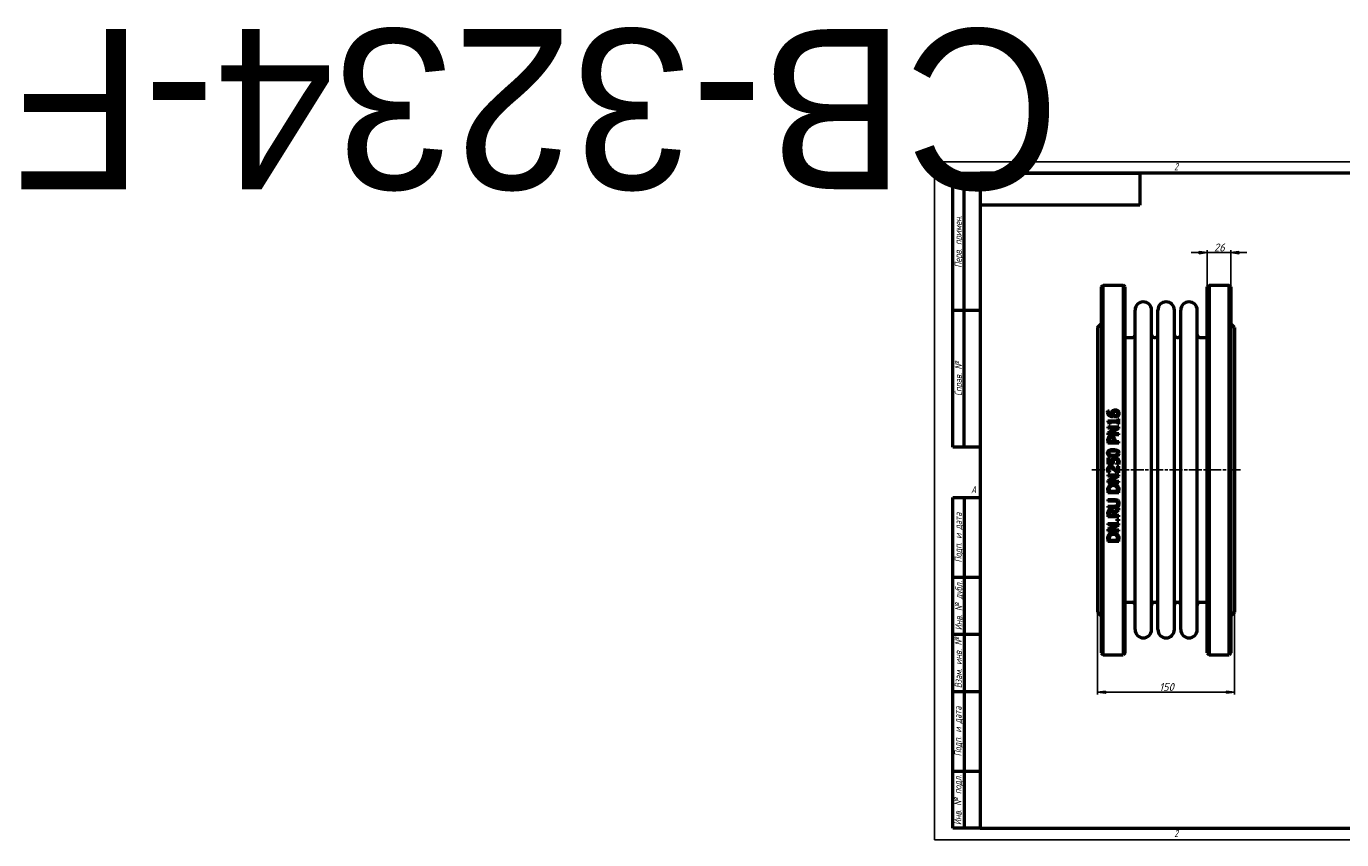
# Model space of a CAD drawing. Header units: millimetres. Extents: x -994 to 6837, y -174 to 891.
# Tile 1 of 4: x -994 to 446, y 0 to 891. Entities that reach past the tile are written whole.
import ezdxf
from ezdxf.enums import TextEntityAlignment as Align

# ---------------------------------------------------------------- set-up
doc = ezdxf.new("R2018")
doc.units = ezdxf.units.MM
doc.header["$LTSCALE"] = 2.5
doc.linetypes.add('CHAIN', pattern=[0.7087, 0.4724, -0.0591, 0.1181, -0.0591])
for name, color, linetype, lineweight in [('Видимый контур (ГОСТ)', 7, 'Continuous', 50), ('Кромка (ГОСТ)', 7, 'Continuous', 50), ('Обозначение (ГОСТ)', 7, 'Continuous', 25), ('Осевая линия (ГОСТ)', 7, 'Continuous', 25), ('Размер (ГОСТ)', 7, 'Continuous', 25), ('Эскизная геометрия (ГОСТ)', 7, 'Continuous', 50)]:
    doc.layers.add(name, color=color, linetype=linetype, lineweight=lineweight)
doc.styles.add('Альтернативный текст (ГОСТ)', font='arial.ttf', dxfattribs={"width": 0.8})
doc.styles.add('Обычный текст (ГОСТ)', font='GOST Common Italic.ttf')
doc.dimstyles.new('Обычный (ГОСТ)', dxfattribs={"dimscale": 2.5, "dimtxt": 3.5, "dimasz": 3.5, "dimexe": 1, "dimexo": 0, "dimgap": 0.5, "dimtad": 1, "dimtxsty": 'Обычный текст (ГОСТ)', "dimblk": 'Filled-1', "dimcen": 0.09, "dimdle": 15, "dimclrd": 256, "dimclre": 256, "dimclrt": 256, "dimazin": 2, "dimtfac": 0.714286, "dimtdec": 3, "dimtmove": 0, "dimatfit": 3, "dimfxl": 1, "dimtolj": 1, "dimlwd": 25, "dimlwe": 25, "dimarcsym": 0})

# ---------------------------------------------------------------- blocks, each defined once
blk = doc.blocks.new('Рамки ГОСТ - Рамка')
at = {"layer": 'Кромка (ГОСТ)', "lineweight": 25}
for p, q in [((0, 0), (0, 297)), ((0, 297), (420, 297)), ((420, 297), (420, 0)), ((420, 0), (0, 0))]:
    blk.add_line(p, q, dxfattribs=at)
at = {"layer": 'Кромка (ГОСТ)'}
for p, q in [((210, 292), (210, 297)), ((415, 292), (20, 292)), ((20, 292), (20, 5)), ((415, 5), (415, 292)), ((20, 5), (415, 5)), ((210, 5), (210, 0))]:
    blk.add_line(p, q, dxfattribs=at)
at = {"layer": 'Кромка (ГОСТ)', "char_height": 3.17, "attachment_point": 1, "style": 'Альтернативный текст (ГОСТ)'}
for s, insert, width in [('\\fGOST Common|b0|i1;{\\H3.1700;2}', (105, 296.5), 5.2328), ('\\fGOST Common|b0|i1;{\\H3.1700;1}', (315.02, 296.44), 5.2327), ('\\fGOST Common|b0|i1;{\\H3.1700;A}', (16, 155), 5.1335), ('\\fGOST Common|b0|i1;{\\H3.1700;A}', (416, 148.5), 5.0704), ('\\fGOST Common|b0|i1;{\\H3.1700;2}', (104.99, 4.3), 5.2328), ('\\fGOST Common|b0|i1;{\\H3.1700;1}', (315, 4.14), 6.6287), ('\\fGOST Common|b0|i1;{\\H3.1700;Формат А3}', (370, 4.39), 25.2103)]:
    blk.add_mtext(s, dxfattribs=dict(at, insert=insert, width=width))
blk = doc.blocks.new('ГОСТ - Доп. графы 1')
at = {"layer": 'Эскизная геометрия (ГОСТ)'}
for p, q in [((-12, 0), (-12, 145)), ((-12, 145), (0, 145)), ((-7, 145), (-7, 0)), ((-12, 110), (-7, 110)), ((-7, 110), (0, 110)), ((-12, 85), (-7, 85)), ((-7, 85), (0, 85)), ((-12, 60), (-7, 60)), ((-7, 60), (0, 60)), ((-12, 25), (-7, 25)), ((-7, 25), (0, 25)), ((0, 0), (-12, 0))]:
    blk.add_line(p, q, dxfattribs=at)
at = {"layer": 'Обозначение (ГОСТ)', "char_height": 3.17, "attachment_point": 5, "rotation": 90, "style": 'Альтернативный текст (ГОСТ)'}
for s, insert, width in [('\\fGOST Common|b0|i1;{\\H3.1700;Подп. и дата}', (-9.37, 127.41), 34.7679), ('\\fGOST Common|b0|i1;{\\H3.1700;Инв. № дубл.}', (-8.95, 97.55), 24.8438), ('\\fGOST Common|b0|i1;{\\H3.1700;Взам. инв. №}', (-9.58, 72.53), 24.8669), ('\\fGOST Common|b0|i1;{\\H3.1700;Подп. и дата}', (-9.5, 42.47), 35.1486), ('\\fGOST Common|b0|i1;{\\H3.1700;Инв. № подл.}', (-9.5, 12.41), 24.9618)]:
    blk.add_mtext(s, dxfattribs=dict(at, insert=insert, width=width))
at = {"layer": 'Обозначение (ГОСТ)', "lineweight": 30, "flags": 17}
for tag, p in [('Подп._и_дата_2', (-3.53, 127.51)), ('Инв._номер_дубликата', (-3.41, 97.47)), ('Взамен_инв._номера', (-3.46, 72.53)), ('Подп._и_дата_1', (-3.42, 42.35)), ('ИНВЕНТАРНЫЙ_НОМЕР', (-3.33, 12.68))]:
    blk.add_attdef(tag, text='', height=3.17, rotation=90, dxfattribs=at).set_placement(p, align=Align.MIDDLE_CENTER)
blk = doc.blocks.new('ГОСТ - Доп. графы 2')
at = {"layer": 'Эскизная геометрия (ГОСТ)'}
for p, q in [((-12, 0), (-12, 120)), ((-12, 120), (0, 120)), ((-7, 0), (-7, 120)), ((-12, 60), (0, 60)), ((0, 0), (-12, 0))]:
    blk.add_line(p, q, dxfattribs=at)
at = {"layer": 'Обозначение (ГОСТ)', "char_height": 3.17, "attachment_point": 5, "rotation": 90, "style": 'Альтернативный текст (ГОСТ)'}
for s, insert, width in [('\\fGOST Common|b0|i1;{\\H3.1700;Перв. примен.}', (-9.19, 90.05), 60.0143), ('\\fGOST Common|b0|i1;{\\H3.1700;Справ. №}', (-9.1, 30), 59.9357)]:
    blk.add_mtext(s, dxfattribs=dict(at, insert=insert, width=width))
at = {"layer": 'Обозначение (ГОСТ)', "lineweight": 30, "flags": 17}
for tag, p in [('Первичная_применяемость', (-3.65, 90.03)), ('Справочный_номер', (-3.55, 30.02))]:
    blk.add_attdef(tag, text='', height=3.17, rotation=90, dxfattribs=at).set_placement(p, align=Align.MIDDLE_CENTER)
blk = doc.blocks.new('ГОСТ - Доп. графы 3')
at = {"layer": 'Эскизная геометрия (ГОСТ)'}
for p, q in [((0, 0), (70, 0)), ((70, 0), (70, -14)), ((70, -14), (0, -14))]:
    blk.add_line(p, q, dxfattribs=at)
at = {"layer": 'Обозначение (ГОСТ)', "lineweight": 30}
blk.add_attdef('ОБОЗНАЧЕНИЕ', text='', height=5, rotation=180, dxfattribs=at).set_placement((34.94, -6.97), align=Align.MIDDLE_CENTER)
blk = doc.blocks.new('Filled-1')
at = {"color": 0}
for p, q in [((0, 0), (-1, 0.14)), ((-1, 0.14), (-1, -0.14)), ((-1, 0), (0, 0)), ((-1, -0.14), (0, 0))]:
    blk.add_line(p, q, dxfattribs=at)
at = {"color": 0, "flags": 128}
blk.add_lwpolyline([(-1, -0.14), (0, 0), (-1, 0.14), (-1, -0.14)], dxfattribs=at)
at = {"color": 0}
blk.add_solid([(-1, -0.14), (0, 0), (-1, 0.14), (-1, -0.14)], dxfattribs=at)
blk = doc.blocks.new('*D9')
at = {"layer": 'Defpoints', "color": 0, "linetype": 'Continuous', "transparency": 16777216}
for p in [(178.6, 249.1), (328.6, 249.1), (328.6, 161.6)]:
    blk.add_point(p, dxfattribs=at)
at = {"layer": 'Размер (ГОСТ)', "linetype": 'Continuous', "lineweight": 25, "transparency": 16777216}
for p, q in [((178.6, 249.1), (178.6, 159.1)), ((328.6, 249.1), (328.6, 159.1)), ((187.4, 161.6), (319.9, 161.6))]:
    blk.add_line(p, q, dxfattribs=at)
at = {"layer": 'Размер (ГОСТ)', "linetype": 'Continuous', "lineweight": 25, "transparency": 16777216, "xscale": 8.75, "yscale": 8.75, "zscale": 8.75, "rotation": 180}
blk.add_blockref('Filled-1', (178.6, 161.6), dxfattribs=at)
at = {"layer": 'Размер (ГОСТ)', "linetype": 'Continuous', "lineweight": 25, "transparency": 16777216, "xscale": 8.75, "yscale": 8.75, "zscale": 8.75}
blk.add_blockref('Filled-1', (328.6, 161.6), dxfattribs=at)
at = {"layer": 'Размер (ГОСТ)', "linetype": 'Continuous', "lineweight": 25, "transparency": 16777216, "insert": (246.1, 171.6), "char_height": 8.75, "attachment_point": 1, "style": 'Обычный текст (ГОСТ)'}
blk.add_mtext('\\A1;150', dxfattribs=at)
blk = doc.blocks.new('*D13')
at = {"layer": 'Defpoints', "color": 0, "linetype": 'Continuous', "transparency": 16777216}
for p in [(324.6, 643.1), (298.6, 605.6), (324.6, 605.6)]:
    blk.add_point(p, dxfattribs=at)
at = {"layer": 'Размер (ГОСТ)', "linetype": 'Continuous', "lineweight": 25, "transparency": 16777216}
for p, q in [((289.9, 643.1), (281.1, 643.1)), ((298.6, 605.6), (298.6, 645.6)), ((298.6, 643.1), (307.4, 643.1)), ((307.4, 643.1), (315.9, 643.1)), ((324.6, 643.1), (315.9, 643.1)), ((324.6, 605.6), (324.6, 645.6)), ((333.4, 643.1), (342.1, 643.1))]:
    blk.add_line(p, q, dxfattribs=at)
at = {"layer": 'Размер (ГОСТ)', "linetype": 'Continuous', "lineweight": 25, "transparency": 16777216, "xscale": 8.75, "yscale": 8.75, "zscale": 8.75}
blk.add_blockref('Filled-1', (298.6, 643.1), dxfattribs=at)
at = {"layer": 'Размер (ГОСТ)', "linetype": 'Continuous', "lineweight": 25, "transparency": 16777216, "xscale": 8.75, "yscale": 8.75, "zscale": 8.75, "rotation": 180}
blk.add_blockref('Filled-1', (324.6, 643.1), dxfattribs=at)
at = {"layer": 'Размер (ГОСТ)', "linetype": 'Continuous', "lineweight": 25, "transparency": 16777216, "insert": (306.1, 653.1), "char_height": 8.75, "attachment_point": 1, "style": 'Обычный текст (ГОСТ)'}
blk.add_mtext('\\A1;26', dxfattribs=at)

msp = doc.modelspace()

# ---------------------------------------------------------------- linework, layer by layer
at = {"layer": 'Видимый контур (ГОСТ)'}
for p, q in [((182.641, 605.58), (184.641, 607.58)), ((182.641, 605.58), (182.641, 204.58)), ((184.641, 202.58), (184.641, 607.58)), ((184.641, 607.58), (206.641, 607.58)), ((206.641, 607.58), (206.641, 202.58)), ((208.641, 605.58), (206.641, 607.58)), ((208.641, 204.58), (208.641, 605.58)), ((298.641, 605.58), (300.641, 607.58)), ((298.641, 204.58), (298.641, 605.58)), ((300.641, 607.58), (322.641, 607.58)), ((300.641, 607.58), (300.641, 202.58)), ((322.641, 202.58), (322.641, 607.58)), ((324.641, 605.58), (322.641, 607.58)), ((324.641, 605.58), (324.641, 204.58)), ((219.641, 230.08), (219.641, 580.08)), ((237.641, 230.08), (237.641, 580.08)), ((244.641, 230.08), (244.641, 580.08)), ((262.641, 230.08), (262.641, 580.08)), ((269.641, 230.08), (269.641, 580.08)), ((287.641, 230.08), (287.641, 580.08)), ((178.641, 561.08), (182.641, 565.08)), ((328.641, 561.08), (324.641, 565.08)), ((178.641, 561.08), (178.641, 249.08)), ((208.641, 550.08), (216.641, 550.08)), ((240.641, 550.08), (241.641, 550.08)), ((265.641, 550.08), (266.641, 550.08)), ((290.641, 550.08), (298.641, 550.08)), ((328.641, 561.08), (328.641, 249.08)), ((189.734, 469.754), (191.28, 469.754)), ((191.28, 469.686), (191.28, 469.754)), ((200.567, 461.002), (200.567, 458.872)), ((200.567, 461.002), (201.793, 461.002)), ((201.793, 455.148), (201.793, 461.002)), ((189.754, 458.872), (189.754, 457.628)), ((189.754, 458.872), (200.567, 458.872)), ((189.793, 452.114), (201.793, 452.114)), ((189.793, 452.114), (189.793, 450.626)), ((199.293, 450.626), (189.793, 450.626)), ((199.293, 450.626), (189.793, 445.793)), ((192.525, 455.148), (191.426, 455.148)), ((191.446, 445.015), (201.793, 450.324)), ((192.525, 455.148), (192.525, 457.326)), ((200.567, 457.326), (192.525, 457.326)), ((200.567, 457.326), (200.567, 455.148)), ((201.793, 455.148), (200.567, 455.148)), ((201.793, 450.324), (201.793, 452.114)), ((189.793, 445.793), (189.793, 443.527)), ((201.793, 443.527), (189.793, 443.527)), ((189.793, 437.44), (189.793, 434.425)), ((201.793, 434.425), (189.793, 434.425)), ((191.173, 436.02), (191.173, 437.342)), ((191.173, 436.02), (195.958, 436.02)), ((191.446, 445.015), (201.793, 445.015)), ((195.958, 437.109), (195.958, 436.02)), ((197.319, 436.02), (197.319, 437.371)), ((197.319, 436.02), (201.793, 436.02)), ((201.793, 443.527), (201.793, 445.015)), ((201.793, 434.425), (201.793, 436.02)), ((189.793, 418.127), (189.793, 411.543)), ((189.793, 418.127), (191.203, 418.127)), ((191.203, 413.089), (191.203, 418.127)), ((195.977, 411.543), (189.793, 411.543)), ((191.203, 413.089), (194.402, 413.089)), ((199.663, 411.164), (199.663, 411.047)), ((201.365, 411.047), (199.663, 411.047)), ((200.402, 409.316), (201.793, 409.316)), ((200.402, 409.316), (200.402, 403.423)), ((201.793, 401.916), (201.793, 409.316)), ((189.793, 399.825), (189.793, 398.337)), ((189.793, 399.825), (201.793, 399.825)), ((199.293, 398.337), (189.793, 393.504)), ((199.293, 398.337), (189.793, 398.337)), ((189.793, 393.504), (189.793, 391.239)), ((201.793, 391.239), (189.793, 391.239)), ((191.971, 402.169), (190.259, 402.169)), ((191.446, 392.726), (201.793, 398.036)), ((191.446, 392.726), (201.793, 392.726)), ((191.971, 402.169), (191.971, 402.256)), ((201.793, 401.916), (200.091, 401.916)), ((201.793, 398.036), (201.793, 399.825)), ((201.793, 391.239), (201.793, 392.726)), ((189.793, 382.778), (189.793, 380.046)), ((201.793, 380.046), (189.793, 380.046)), ((191.173, 381.641), (191.173, 382.856)), ((191.173, 381.641), (200.412, 381.641)), ((200.412, 382.856), (200.412, 381.641)), ((201.793, 380.046), (201.793, 382.807)), ((189.793, 372.606), (197.28, 372.606)), ((189.793, 372.606), (189.793, 371.012)), ((197.319, 371.012), (189.793, 371.012)), ((189.793, 365.517), (189.793, 363.923)), ((189.793, 365.517), (197.28, 365.517)), ((197.28, 363.923), (189.793, 363.923)), ((201.793, 363.115), (196.57, 358.846)), ((197.018, 357.252), (201.793, 361.044)), ((201.793, 361.044), (201.793, 363.115)), ((189.793, 356.921), (189.793, 353.829)), ((201.793, 353.829), (189.793, 353.829)), ((189.793, 346.399), (189.793, 344.911)), ((189.793, 346.399), (201.793, 346.399)), ((191.173, 355.423), (191.173, 357.008)), ((191.173, 355.423), (195.686, 355.423)), ((195.686, 356.824), (195.686, 355.423)), ((197.018, 355.423), (197.018, 357.252)), ((197.018, 355.423), (201.793, 355.423)), ((199.498, 351.067), (199.498, 349.141)), ((199.498, 351.067), (201.793, 351.067)), ((201.793, 349.141), (199.498, 349.141)), ((201.793, 353.829), (201.793, 355.423)), ((201.793, 349.141), (201.793, 351.067)), ((201.793, 344.61), (201.793, 346.399)), ((199.293, 344.911), (189.793, 340.078)), ((199.293, 344.911), (189.793, 344.911)), ((189.793, 340.078), (189.793, 337.812)), ((201.793, 337.812), (189.793, 337.812)), ((191.446, 339.3), (201.793, 344.61)), ((191.446, 339.3), (201.793, 339.3)), ((201.793, 337.812), (201.793, 339.3)), ((189.793, 329.352), (189.793, 326.619)), ((201.793, 326.619), (189.793, 326.619)), ((191.173, 328.214), (191.173, 329.43)), ((191.173, 328.214), (200.412, 328.214)), ((200.412, 329.43), (200.412, 328.214)), ((201.793, 326.619), (201.793, 329.381)), ((208.641, 260.08), (216.641, 260.08)), ((240.641, 260.08), (241.641, 260.08)), ((265.641, 260.08), (266.641, 260.08)), ((290.641, 260.08), (298.641, 260.08)), ((178.641, 249.08), (182.641, 245.08)), ((328.641, 249.08), (324.641, 245.08)), ((182.641, 204.58), (184.641, 202.58)), ((184.641, 202.58), (206.641, 202.58)), ((208.641, 204.58), (206.641, 202.58)), ((298.641, 204.58), (300.641, 202.58)), ((300.641, 202.58), (322.641, 202.58)), ((324.641, 204.58), (322.641, 202.58))]:
    msp.add_line(p, q, dxfattribs=at)
for centre, radius, start, end in [((228.641, 580.08), 9, 0, 180), ((253.641, 580.08), 9, 0, 180), ((278.641, 580.08), 9, 0, 180), ((216.641, 553.08), 3, 270, 0), ((240.641, 553.08), 3, 180, 270), ((241.641, 553.08), 3, 270, 0), ((265.641, 553.08), 3, 180, 270), ((266.641, 553.08), 3, 270, 0), ((290.641, 553.08), 3, 180, 270), ((216.641, 257.08), 3, 0, 90), ((240.641, 257.08), 3, 90, 180), ((241.641, 257.08), 3, 0, 90), ((265.641, 257.08), 3, 90, 180), ((266.641, 257.08), 3, 0, 90), ((290.641, 257.08), 3, 90, 180), ((228.641, 230.08), 9, 180, 0), ((253.641, 230.08), 9, 180, 0), ((278.641, 230.08), 9, 180, 0)]:
    msp.add_arc(centre, radius, start, end, dxfattribs=at)
for points, knots in [([(189.569, 468.393), (189.569, 468.531), (189.572, 468.67), (189.588, 468.942), (189.6, 469.086), (189.64, 469.396), (189.677, 469.581), (189.734, 469.754)], [0, 0, 0, 0, 0.043726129, 0.043726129, 0.086240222, 0.086240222, 0.144624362, 0.144624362, 0.144624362, 0.144624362]), ([(191.504, 464.328), (191.068, 464.639), (190.702, 465.013), (190.243, 465.689), (190.012, 466.07), (189.645, 467.186), (189.569, 467.79), (189.569, 468.393)], [0, 0, 0, 0, 0.163325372, 0.163325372, 0.253245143, 0.253245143, 0.349338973, 0.349338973, 0.349338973, 0.349338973]), ([(191.28, 469.686), (191.211, 469.552), (191.155, 469.388), (190.998, 468.849), (190.959, 468.508), (190.959, 468.179)], [0, 0, 0, 0, 0.047200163, 0.047200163, 0.177949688, 0.177949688, 0.177949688, 0.177949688]), ([(190.959, 468.179), (190.959, 467.73), (191.028, 467.285), (191.346, 466.493), (191.566, 466.163), (192.112, 465.615), (192.477, 465.338), (193.626, 464.855), (194.306, 464.726), (194.966, 464.668)], [0, 0, 0, 0, 0.14160756, 0.14160756, 0.26704432, 0.26704432, 0.379502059, 0.379502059, 0.505625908, 0.505625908, 0.505625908, 0.505625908]), ([(196.522, 463.015), (195.976, 463.015), (195.427, 463.044), (194.243, 463.194), (193.586, 463.333), (192.438, 463.756), (191.95, 464.007), (191.504, 464.328)], [0, 0, 0, 0, 0.163626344, 0.163626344, 0.358234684, 0.358234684, 0.519518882, 0.519518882, 0.519518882, 0.519518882]), ([(194.13, 467.167), (194.13, 467.392), (194.141, 467.619), (194.18, 467.951), (194.197, 468.059), (194.269, 468.424), (194.335, 468.617), (194.533, 469.044), (194.679, 469.276), (194.84, 469.491)], [0, 0, 0, 0, 0.07076329, 0.07076329, 0.105236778, 0.105236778, 0.187887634, 0.187887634, 0.295857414, 0.295857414, 0.295857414, 0.295857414]), ([(194.966, 464.668), (194.808, 464.895), (194.667, 465.132), (194.49, 465.494), (194.439, 465.611), (194.28, 466.013), (194.13, 466.477), (194.13, 467.167)], [0, 0, 0, 0, 0.085502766, 0.085502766, 0.125571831, 0.125571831, 0.220613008, 0.220613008, 0.220613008, 0.220613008]), ([(194.84, 469.491), (194.997, 469.702), (195.18, 469.892), (195.674, 470.28), (195.951, 470.413), (196.446, 470.611), (196.748, 470.687), (197.336, 470.776), (197.62, 470.794), (197.903, 470.794)], [0, 0, 0, 0, 0.081763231, 0.081763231, 0.192694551, 0.192694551, 0.346250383, 0.346250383, 0.48538988, 0.48538988, 0.48538988, 0.48538988]), ([(195.88, 468.344), (195.77, 468.205), (195.684, 468.054), (195.477, 467.509), (195.462, 467.054), (195.462, 466.807)], [0, 0, 0, 0, 0.054890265, 0.054890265, 0.182771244, 0.182771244, 0.182771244, 0.182771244]), ([(195.462, 466.807), (195.462, 466.606), (195.478, 466.405), (195.547, 465.999), (195.598, 465.804), (195.785, 465.275), (195.939, 464.964), (196.123, 464.668)], [0, 0, 0, 0, 0.063480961, 0.063480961, 0.12952943, 0.12952943, 0.236125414, 0.236125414, 0.236125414, 0.236125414]), ([(197.971, 469.161), (197.699, 469.161), (197.42, 469.141), (196.83, 469.023), (196.572, 468.916), (196.17, 468.652), (196.014, 468.508), (195.88, 468.344)], [0, 0, 0, 0, 0.081457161, 0.081457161, 0.180600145, 0.180600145, 0.260846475, 0.260846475, 0.260846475, 0.260846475]), ([(196.123, 464.668), (196.235, 464.662), (196.348, 464.655), (196.507, 464.646), (196.644, 464.639), (196.882, 464.639)], [0, 0, 0, 0, 0.0336986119, 0.0336986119, 0.0477224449, 0.0477224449, 0.0477224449, 0.0477224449]), ([(200.956, 464.337), (200.73, 464.121), (200.473, 463.939), (199.753, 463.537), (199.324, 463.398), (198.7, 463.21), (198.252, 463.129), (197.384, 463.034), (196.949, 463.015), (196.522, 463.015)], [0, 0, 0, 0, 0.096021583, 0.096021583, 0.24989553, 0.24989553, 0.580527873, 0.580527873, 0.897750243, 0.897750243, 0.897750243, 0.897750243]), ([(196.882, 464.639), (197.267, 464.639), (197.669, 464.656), (198.808, 464.802), (199.243, 464.988), (199.74, 465.251), (199.908, 465.362), (200.052, 465.495)], [0, 0, 0, 0, 0.115584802, 0.115584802, 0.344475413, 0.344475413, 0.468646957, 0.468646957, 0.468646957, 0.468646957]), ([(197.903, 470.794), (198.197, 470.794), (198.489, 470.771), (199.33, 470.623), (199.752, 470.445), (200.379, 470.116), (200.666, 469.913), (200.917, 469.666)], [0, 0, 0, 0, 0.088195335, 0.088195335, 0.256478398, 0.256478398, 0.427036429, 0.427036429, 0.427036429, 0.427036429]), ([(200.733, 466.992), (200.733, 467.287), (200.685, 467.577), (200.467, 468.091), (200.318, 468.302), (199.968, 468.637), (199.753, 468.798), (199.203, 469.016), (198.961, 469.074), (198.472, 469.146), (198.22, 469.161), (197.971, 469.161)], [0, 0, 0, 0, 0.092855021, 0.092855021, 0.174747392, 0.174747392, 0.241712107, 0.241712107, 0.288805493, 0.288805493, 0.336411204, 0.336411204, 0.336411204, 0.336411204]), ([(200.052, 465.495), (200.201, 465.628), (200.337, 465.778), (200.496, 466.023), (200.583, 466.171), (200.706, 466.591), (200.733, 466.79), (200.733, 466.992)], [0, 0, 0, 0, 0.061347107, 0.061347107, 0.090571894, 0.090571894, 0.115700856, 0.115700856, 0.115700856, 0.115700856]), ([(200.917, 469.666), (201.148, 469.444), (201.348, 469.2), (201.668, 468.682), (201.783, 468.431), (201.992, 467.785), (202.045, 467.386), (202.045, 466.982)], [0, 0, 0, 0, 0.098610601, 0.098610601, 0.189594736, 0.189594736, 0.324253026, 0.324253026, 0.324253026, 0.324253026]), ([(202.045, 466.982), (202.045, 466.718), (202.023, 466.454), (201.927, 465.945), (201.856, 465.704), (201.67, 465.265), (201.562, 465.069), (201.294, 464.685), (201.135, 464.503), (200.956, 464.337)], [0, 0, 0, 0, 0.083290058, 0.083290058, 0.162776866, 0.162776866, 0.233917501, 0.233917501, 0.309656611, 0.309656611, 0.309656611, 0.309656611]), ([(191.426, 455.148), (191.426, 455.487), (191.406, 455.85), (191.265, 456.625), (191.143, 456.863), (190.975, 457.126), (190.867, 457.235), (190.6, 457.42), (190.445, 457.487), (190.112, 457.585), (189.932, 457.613), (189.754, 457.628)], [0, 0, 0, 0, 0.105127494, 0.105127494, 0.243574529, 0.243574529, 0.381226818, 0.381226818, 0.527315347, 0.527315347, 0.681735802, 0.681735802, 0.681735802, 0.681735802]), ([(189.793, 437.44), (189.793, 437.777), (189.806, 438.121), (189.869, 438.753), (189.916, 439.06), (190.103, 439.79), (190.281, 440.206), (190.541, 440.581)], [0, 0, 0, 0, 0.102444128, 0.102444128, 0.193007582, 0.193007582, 0.330870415, 0.330870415, 0.330870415, 0.330870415]), ([(190.541, 440.581), (190.695, 440.806), (190.873, 441.011), (191.354, 441.44), (191.616, 441.589), (192.039, 441.8), (192.317, 441.887), (192.869, 441.989), (193.14, 442.01), (193.41, 442.01)], [0, 0, 0, 0, 0.082706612, 0.082706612, 0.194889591, 0.194889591, 0.375324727, 0.375324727, 0.541778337, 0.541778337, 0.541778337, 0.541778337]), ([(191.63, 439.482), (191.502, 439.289), (191.407, 439.079), (191.274, 438.636), (191.173, 438.201), (191.173, 437.342)], [0, 0, 0, 0, 0.07027965, 0.07027965, 0.140317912, 0.140317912, 0.140317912, 0.140317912]), ([(193.459, 440.347), (193.189, 440.347), (192.918, 440.317), (192.41, 440.165), (192.232, 440.063), (191.92, 439.845), (191.761, 439.677), (191.63, 439.482)], [0, 0, 0, 0, 0.080768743, 0.080768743, 0.159275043, 0.159275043, 0.286744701, 0.286744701, 0.286744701, 0.286744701]), ([(193.41, 442.01), (193.718, 442.01), (194.023, 441.977), (194.755, 441.809), (195.227, 441.624), (195.801, 441.215), (195.943, 441.094), (196.075, 440.96)], [0, 0, 0, 0, 0.092513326, 0.092513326, 0.225420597, 0.225420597, 0.273776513, 0.273776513, 0.273776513, 0.273776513]), ([(195.238, 439.666), (195.115, 439.79), (194.98, 439.901), (194.631, 440.125), (194.442, 440.199), (194.012, 440.32), (193.732, 440.347), (193.459, 440.347)], [0, 0, 0, 0, 0.052721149, 0.052721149, 0.125064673, 0.125064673, 0.238753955, 0.238753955, 0.238753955, 0.238753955]), ([(195.958, 437.109), (195.958, 437.408), (195.947, 437.72), (195.882, 438.344), (195.831, 438.584), (195.731, 438.925), (195.663, 439.09), (195.481, 439.4), (195.37, 439.541), (195.238, 439.666)], [0, 0, 0, 0, 0.090828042, 0.090828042, 0.190650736, 0.190650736, 0.290889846, 0.290889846, 0.392606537, 0.392606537, 0.392606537, 0.392606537]), ([(196.075, 440.96), (196.36, 440.67), (196.596, 440.346), (197.017, 439.543), (197.119, 439.154), (197.281, 438.43), (197.319, 437.888), (197.319, 437.371)], [0, 0, 0, 0, 0.122876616, 0.122876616, 0.275274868, 0.275274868, 0.625589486, 0.625589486, 0.625589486, 0.625589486]), ([(189.549, 423.563), (189.549, 424.045), (189.619, 424.526), (189.943, 425.336), (190.151, 425.657), (190.668, 426.184), (191.014, 426.451), (192.17, 426.982), (192.891, 427.152), (194.305, 427.356), (195.063, 427.394), (195.793, 427.394)], [0, 0, 0, 0, 0.145194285, 0.145194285, 0.26272747, 0.26272747, 0.367111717, 0.367111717, 0.4944386, 0.4944386, 0.627606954, 0.627606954, 0.627606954, 0.627606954]), ([(195.802, 419.722), (194.615, 419.722), (193.417, 419.815), (191.607, 420.313), (191.111, 420.595), (190.461, 421.091), (190.2, 421.378), (189.833, 422.003), (189.719, 422.309), (189.578, 422.936), (189.549, 423.25), (189.549, 423.563)], [0, 0, 0, 0, 0.35607714, 0.35607714, 0.63595747, 0.63595747, 0.89717777, 0.89717777, 1.11558904, 1.11558904, 1.32329106, 1.32329106, 1.32329106, 1.32329106]), ([(192.126, 425.323), (191.852, 425.214), (191.592, 425.066), (191.178, 424.668), (191.08, 424.482), (190.977, 424.243), (190.941, 424.115), (190.892, 423.845), (190.882, 423.703), (190.882, 423.563)], [0, 0, 0, 0, 0.088533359, 0.088533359, 0.172611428, 0.172611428, 0.260685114, 0.260685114, 0.353641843, 0.353641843, 0.353641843, 0.353641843]), ([(190.882, 423.563), (190.882, 423.338), (190.908, 423.111), (191.051, 422.667), (191.159, 422.496), (191.382, 422.236), (191.505, 422.13), (191.797, 421.931), (191.969, 421.844), (192.146, 421.773)], [0, 0, 0, 0, 0.067703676, 0.067703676, 0.140294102, 0.140294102, 0.206256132, 0.206256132, 0.283211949, 0.283211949, 0.283211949, 0.283211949]), ([(195.793, 425.76), (195.102, 425.76), (194.353, 425.738), (193.349, 425.632), (192.705, 425.553), (192.126, 425.323)], [0, 0, 0, 0, 0.207145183, 0.207145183, 0.302260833, 0.302260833, 0.302260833, 0.302260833]), ([(192.146, 421.773), (192.508, 421.63), (192.916, 421.542), (193.98, 421.393), (194.901, 421.355), (195.802, 421.355)], [0, 0, 0, 0, 0.117089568, 0.117089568, 0.322834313, 0.322834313, 0.322834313, 0.322834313]), ([(195.083, 416.96), (195.273, 417.212), (195.497, 417.431), (196.189, 417.914), (196.598, 418.028), (197.195, 418.165), (197.596, 418.195), (197.981, 418.195)], [0, 0, 0, 0, 0.095037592, 0.095037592, 0.253298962, 0.253298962, 0.52026271, 0.52026271, 0.52026271, 0.52026271]), ([(195.793, 427.394), (196.71, 427.394), (197.698, 427.337), (199.58, 426.963), (200.168, 426.685), (200.908, 426.221), (201.221, 425.941), (201.673, 425.3), (201.819, 424.977), (202.007, 424.284), (202.045, 423.923), (202.045, 423.563)], [0, 0, 0, 0, 0.27531953, 0.27531953, 0.57440966, 0.57440966, 0.85898973, 0.85898973, 1.09937669, 1.09937669, 1.34073492, 1.34073492, 1.34073492, 1.34073492]), ([(199.449, 425.333), (199.115, 425.464), (198.742, 425.548), (197.667, 425.719), (196.735, 425.76), (195.793, 425.76)], [0, 0, 0, 0, 0.107568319, 0.107568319, 0.327285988, 0.327285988, 0.327285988, 0.327285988]), ([(202.045, 423.563), (202.045, 423.08), (201.977, 422.596), (201.657, 421.784), (201.452, 421.463), (200.92, 420.914), (200.57, 420.652), (199.48, 420.15), (198.805, 419.984), (197.39, 419.764), (196.578, 419.722), (195.802, 419.722)], [0, 0, 0, 0, 0.145558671, 0.145558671, 0.262442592, 0.262442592, 0.375144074, 0.375144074, 0.511125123, 0.511125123, 0.672224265, 0.672224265, 0.672224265, 0.672224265]), ([(195.802, 421.355), (196.468, 421.355), (197.238, 421.371), (198.178, 421.457), (198.787, 421.522), (199.42, 421.764)], [0, 0, 0, 0, 0.199784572, 0.199784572, 0.2814514, 0.2814514, 0.2814514, 0.2814514]), ([(197.981, 418.195), (198.53, 418.195), (199.068, 418.111), (199.964, 417.776), (200.432, 417.541), (200.869, 417.135)], [0, 0, 0, 0, 0.164702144, 0.164702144, 0.28700239, 0.28700239, 0.28700239, 0.28700239]), ([(199.42, 421.764), (199.699, 421.868), (199.963, 422.014), (200.401, 422.42), (200.503, 422.614), (200.609, 422.846), (200.649, 422.983), (200.702, 423.267), (200.713, 423.416), (200.713, 423.563)], [0, 0, 0, 0, 0.089566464, 0.089566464, 0.179440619, 0.179440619, 0.292324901, 0.292324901, 0.409256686, 0.409256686, 0.409256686, 0.409256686]), ([(200.713, 423.563), (200.713, 423.795), (200.684, 424.028), (200.541, 424.446), (200.44, 424.62), (200.195, 424.895), (200.074, 424.996), (199.788, 425.185), (199.621, 425.266), (199.449, 425.333)], [0, 0, 0, 0, 0.06991619, 0.06991619, 0.132882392, 0.132882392, 0.180228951, 0.180228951, 0.235414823, 0.235414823, 0.235414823, 0.235414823]), ([(189.54, 405.242), (189.54, 405.794), (189.611, 406.355), (189.995, 407.358), (190.247, 407.681), (190.712, 408.168), (191.02, 408.386), (191.59, 408.635), (191.817, 408.704), (192.308, 408.799), (192.573, 408.82), (192.836, 408.82)], [0, 0, 0, 0, 0.165517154, 0.165517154, 0.322038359, 0.322038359, 0.530001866, 0.530001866, 0.658376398, 0.658376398, 0.800944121, 0.800944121, 0.800944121, 0.800944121]), ([(190.259, 402.169), (190.082, 402.531), (189.929, 403.004), (189.707, 403.811), (189.54, 404.47), (189.54, 405.242)], [0, 0, 0, 0, 0.121143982, 0.121143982, 0.216180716, 0.216180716, 0.216180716, 0.216180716]), ([(191.417, 406.594), (191.256, 406.407), (191.138, 406.196), (190.997, 405.781), (190.93, 405.51), (190.93, 405.125)], [0, 0, 0, 0, 0.07386048, 0.07386048, 0.131507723, 0.131507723, 0.131507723, 0.131507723]), ([(190.93, 405.125), (190.93, 404.833), (190.968, 404.544), (191.069, 404.131), (191.148, 403.812), (191.31, 403.423)], [0, 0, 0, 0, 0.08771739, 0.08771739, 0.127713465, 0.127713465, 0.127713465, 0.127713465]), ([(191.31, 403.423), (191.4, 403.198), (191.509, 402.981), (191.743, 402.599), (191.853, 402.425), (191.971, 402.256)], [0, 0, 0, 0, 0.072929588, 0.072929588, 0.134588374, 0.134588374, 0.134588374, 0.134588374]), ([(192.924, 407.187), (192.623, 407.187), (192.318, 407.145), (191.95, 406.995), (191.824, 406.935), (191.591, 406.772), (191.498, 406.689), (191.417, 406.594)], [0, 0, 0, 0, 0.090223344, 0.090223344, 0.118975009, 0.118975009, 0.141655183, 0.141655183, 0.141655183, 0.141655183]), ([(192.836, 408.82), (193.275, 408.82), (193.715, 408.773), (194.355, 408.595), (194.769, 408.469), (195.238, 408.198)], [0, 0, 0, 0, 0.131539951, 0.131539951, 0.199291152, 0.199291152, 0.199291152, 0.199291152]), ([(197.203, 404.814), (196.74, 405.235), (196.218, 405.687), (195.477, 406.248), (195.213, 406.435), (194.731, 406.726), (194.392, 406.91), (193.62, 407.137), (193.276, 407.187), (192.924, 407.187)], [0, 0, 0, 0, 0.187793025, 0.187793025, 0.278102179, 0.278102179, 0.3557601, 0.3557601, 0.416151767, 0.416151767, 0.416151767, 0.416151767]), ([(194.334, 414.179), (194.334, 414.555), (194.353, 414.951), (194.465, 415.729), (194.546, 415.983), (194.74, 416.457), (194.897, 416.718), (195.083, 416.96)], [0, 0, 0, 0, 0.113172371, 0.113172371, 0.236051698, 0.236051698, 0.416584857, 0.416584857, 0.416584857, 0.416584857]), ([(194.402, 413.089), (194.379, 413.263), (194.362, 413.437), (194.343, 413.744), (194.334, 413.959), (194.334, 414.179)], [0, 0, 0, 0, 0.0524640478, 0.0524640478, 0.0922927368, 0.0922927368, 0.0922927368, 0.0922927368]), ([(195.238, 408.198), (195.597, 407.999), (195.935, 407.763), (196.61, 407.214), (196.955, 406.909), (197.29, 406.594)], [0, 0, 0, 0, 0.12308135, 0.12308135, 0.261053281, 0.261053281, 0.261053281, 0.261053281]), ([(196.24, 415.88), (196.089, 415.71), (195.976, 415.515), (195.742, 414.899), (195.686, 414.389), (195.686, 413.916)], [0, 0, 0, 0, 0.068347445, 0.068347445, 0.198039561, 0.198039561, 0.198039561, 0.198039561]), ([(195.686, 413.916), (195.686, 413.589), (195.704, 413.263), (195.797, 412.456), (195.906, 411.867), (195.977, 411.543)], [0, 0, 0, 0, 0.098138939, 0.098138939, 0.244141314, 0.244141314, 0.244141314, 0.244141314]), ([(197.971, 416.561), (197.603, 416.561), (197.238, 416.518), (196.852, 416.358), (196.706, 416.291), (196.432, 416.087), (196.33, 415.99), (196.24, 415.88)], [0, 0, 0, 0, 0.110250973, 0.110250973, 0.141011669, 0.141011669, 0.162971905, 0.162971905, 0.162971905, 0.162971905]), ([(200.091, 401.916), (199.666, 402.369), (199.234, 402.821), (198.445, 403.631), (197.938, 404.146), (197.203, 404.814)], [0, 0, 0, 0, 0.186305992, 0.186305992, 0.339499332, 0.339499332, 0.339499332, 0.339499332]), ([(197.29, 406.594), (197.858, 406.072), (198.414, 405.521), (199.239, 404.659), (199.902, 403.961), (200.402, 403.423)], [0, 0, 0, 0, 0.231346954, 0.231346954, 0.35788008, 0.35788008, 0.35788008, 0.35788008]), ([(199.925, 415.948), (199.72, 416.121), (199.491, 416.253), (198.974, 416.456), (198.581, 416.561), (197.971, 416.561)], [0, 0, 0, 0, 0.080431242, 0.080431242, 0.166567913, 0.166567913, 0.166567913, 0.166567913]), ([(199.663, 411.164), (199.765, 411.302), (199.869, 411.489), (200.051, 411.843), (200.17, 412.095), (200.305, 412.457)], [0, 0, 0, 0, 0.051530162, 0.051530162, 0.101770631, 0.101770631, 0.101770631, 0.101770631]), ([(200.655, 414.217), (200.655, 414.481), (200.616, 414.739), (200.52, 415.05), (200.488, 415.149), (200.382, 415.387), (200.311, 415.51), (200.138, 415.744), (200.037, 415.851), (199.925, 415.948)], [0, 0, 0, 0, 0.079121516, 0.079121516, 0.097733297, 0.097733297, 0.120219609, 0.120219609, 0.143528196, 0.143528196, 0.143528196, 0.143528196]), ([(200.305, 412.457), (200.391, 412.705), (200.471, 412.964), (200.587, 413.42), (200.655, 413.725), (200.655, 414.217)], [0, 0, 0, 0, 0.078728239, 0.078728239, 0.141095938, 0.141095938, 0.141095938, 0.141095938]), ([(200.869, 417.135), (201.166, 416.859), (201.403, 416.536), (201.706, 415.95), (201.839, 415.648), (202.011, 414.897), (202.045, 414.543), (202.045, 414.188)], [0, 0, 0, 0, 0.121778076, 0.121778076, 0.197975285, 0.197975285, 0.263135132, 0.263135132, 0.263135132, 0.263135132]), ([(202.045, 414.188), (202.045, 413.801), (202.016, 413.416), (201.869, 412.452), (201.684, 411.697), (201.365, 411.047)], [0, 0, 0, 0, 0.116365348, 0.116365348, 0.292742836, 0.292742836, 0.292742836, 0.292742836]), ([(190.746, 387.076), (191.011, 387.476), (191.324, 387.834), (192.16, 388.551), (192.634, 388.81), (193.431, 389.166), (193.893, 389.301), (194.84, 389.472), (195.322, 389.508), (195.802, 389.508)], [0, 0, 0, 0, 0.144267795, 0.144267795, 0.33099455, 0.33099455, 0.561539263, 0.561539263, 0.790985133, 0.790985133, 0.790985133, 0.790985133]), ([(195.802, 389.508), (196.447, 389.508), (197.086, 389.431), (198.668, 388.982), (199.357, 388.536), (200.189, 387.874), (200.541, 387.494), (200.83, 387.057)], [0, 0, 0, 0, 0.19338078, 0.19338078, 0.493459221, 0.493459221, 0.784951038, 0.784951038, 0.784951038, 0.784951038]), ([(189.793, 382.778), (189.793, 383.289), (189.81, 383.83), (189.922, 384.95), (190.011, 385.316), (190.229, 386.09), (190.441, 386.614), (190.746, 387.076)], [0, 0, 0, 0, 0.154218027, 0.154218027, 0.339116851, 0.339116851, 0.746314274, 0.746314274, 0.746314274, 0.746314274]), ([(191.893, 386.026), (191.707, 385.711), (191.557, 385.379), (191.311, 384.607), (191.173, 383.976), (191.173, 382.856)], [0, 0, 0, 0, 0.110271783, 0.110271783, 0.244142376, 0.244142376, 0.244142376, 0.244142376]), ([(195.783, 387.845), (195.196, 387.845), (194.598, 387.783), (193.604, 387.49), (193.196, 387.303), (192.449, 386.767), (192.138, 386.426), (191.893, 386.026)], [0, 0, 0, 0, 0.17599053, 0.17599053, 0.310876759, 0.310876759, 0.452140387, 0.452140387, 0.452140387, 0.452140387]), ([(199.614, 386.172), (199.416, 386.465), (199.181, 386.725), (198.663, 387.142), (198.318, 387.369), (197.506, 387.656), (197.176, 387.729), (196.496, 387.825), (196.137, 387.845), (195.783, 387.845)], [0, 0, 0, 0, 0.106457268, 0.106457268, 0.199660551, 0.199660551, 0.258428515, 0.258428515, 0.320894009, 0.320894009, 0.320894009, 0.320894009]), ([(200.412, 382.856), (200.412, 383.2), (200.398, 383.55), (200.334, 384.214), (200.282, 384.573), (200.083, 385.352), (199.889, 385.78), (199.614, 386.172)], [0, 0, 0, 0, 0.103921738, 0.103921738, 0.201156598, 0.201156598, 0.343664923, 0.343664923, 0.343664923, 0.343664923]), ([(200.83, 387.057), (201.089, 386.644), (201.304, 386.206), (201.586, 385.34), (201.793, 384.54), (201.793, 382.807)], [0, 0, 0, 0, 0.14664938, 0.14664938, 0.274524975, 0.274524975, 0.274524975, 0.274524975]), ([(190.425, 359.974), (190.56, 360.184), (190.717, 360.376), (191.155, 360.79), (191.397, 360.934), (191.77, 361.132), (192.026, 361.216), (192.54, 361.316), (192.796, 361.336), (193.05, 361.336)], [0, 0, 0, 0, 0.076139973, 0.076139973, 0.18301919, 0.18301919, 0.369226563, 0.369226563, 0.544235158, 0.544235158, 0.544235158, 0.544235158]), ([(193.05, 361.336), (193.44, 361.336), (193.829, 361.291), (194.742, 361.029), (195.101, 360.787), (195.616, 360.378), (195.865, 360.11), (196.281, 359.509), (196.444, 359.185), (196.57, 358.846)], [0, 0, 0, 0, 0.116884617, 0.116884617, 0.285547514, 0.285547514, 0.502486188, 0.502486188, 0.717587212, 0.717587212, 0.717587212, 0.717587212]), ([(197.28, 372.606), (197.833, 372.606), (198.409, 372.57), (199.501, 372.361), (199.834, 372.222), (200.38, 371.951), (200.678, 371.73), (200.937, 371.459)], [0, 0, 0, 0, 0.165816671, 0.165816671, 0.333531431, 0.333531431, 0.605123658, 0.605123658, 0.605123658, 0.605123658]), ([(197.28, 365.517), (198.068, 365.517), (198.488, 365.587), (198.859, 365.659), (199.025, 365.705), (199.368, 365.837), (199.54, 365.926), (199.702, 366.033)], [0, 0, 0, 0, 0.236188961, 0.236188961, 0.434527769, 0.434527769, 0.658440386, 0.658440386, 0.658440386, 0.658440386]), ([(200.937, 365.07), (200.728, 364.858), (200.495, 364.675), (199.885, 364.316), (199.557, 364.209), (198.989, 364.059), (198.65, 364.005), (197.975, 363.936), (197.625, 363.923), (197.28, 363.923)], [0, 0, 0, 0, 0.090263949, 0.090263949, 0.213337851, 0.213337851, 0.375726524, 0.375726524, 0.542915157, 0.542915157, 0.542915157, 0.542915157]), ([(199.702, 370.496), (199.535, 370.606), (199.357, 370.697), (198.961, 370.848), (198.731, 370.906), (198.057, 370.996), (197.677, 371.012), (197.319, 371.012)], [0, 0, 0, 0, 0.060304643, 0.060304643, 0.127341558, 0.127341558, 0.201690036, 0.201690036, 0.201690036, 0.201690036]), ([(200.684, 368.26), (200.684, 368.504), (200.664, 368.749), (200.56, 369.287), (200.476, 369.507), (200.331, 369.823), (200.237, 369.977), (200.001, 370.265), (199.861, 370.391), (199.702, 370.496)], [0, 0, 0, 0, 0.074471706, 0.074471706, 0.167063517, 0.167063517, 0.267968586, 0.267968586, 0.373702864, 0.373702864, 0.373702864, 0.373702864]), ([(199.702, 366.033), (199.916, 366.174), (200.095, 366.349), (200.358, 366.729), (200.477, 366.954), (200.651, 367.584), (200.684, 367.926), (200.684, 368.26)], [0, 0, 0, 0, 0.077347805, 0.077347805, 0.140522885, 0.140522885, 0.206348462, 0.206348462, 0.206348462, 0.206348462]), ([(200.937, 371.459), (201.207, 371.184), (201.429, 370.875), (201.778, 370.175), (201.872, 369.84), (202.015, 369.137), (202.045, 368.691), (202.045, 368.26)], [0, 0, 0, 0, 0.116498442, 0.116498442, 0.237664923, 0.237664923, 0.421386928, 0.421386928, 0.421386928, 0.421386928]), ([(202.045, 368.26), (202.045, 367.921), (202.024, 367.579), (201.919, 366.895), (201.84, 366.602), (201.657, 366.111), (201.548, 365.885), (201.279, 365.454), (201.119, 365.253), (200.937, 365.07)], [0, 0, 0, 0, 0.103261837, 0.103261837, 0.211236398, 0.211236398, 0.310325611, 0.310325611, 0.411751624, 0.411751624, 0.411751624, 0.411751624]), ([(189.793, 356.921), (189.793, 357.244), (189.801, 357.577), (189.849, 358.296), (189.889, 358.569), (189.999, 359.167), (190.174, 359.586), (190.425, 359.974)], [0, 0, 0, 0, 0.099749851, 0.099749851, 0.222181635, 0.222181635, 0.599120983, 0.599120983, 0.599120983, 0.599120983]), ([(191.582, 358.914), (191.468, 358.742), (191.385, 358.554), (191.263, 358.151), (191.173, 357.759), (191.173, 357.008)], [0, 0, 0, 0, 0.063231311, 0.063231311, 0.129382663, 0.129382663, 0.129382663, 0.129382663]), ([(193.177, 359.673), (192.951, 359.673), (192.725, 359.647), (192.257, 359.512), (192.093, 359.411), (191.838, 359.234), (191.697, 359.086), (191.582, 358.914)], [0, 0, 0, 0, 0.067765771, 0.067765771, 0.146510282, 0.146510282, 0.308590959, 0.308590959, 0.308590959, 0.308590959]), ([(195.063, 358.992), (194.947, 359.115), (194.817, 359.222), (194.504, 359.418), (194.324, 359.495), (193.977, 359.596), (193.819, 359.626), (193.5, 359.665), (193.338, 359.673), (193.177, 359.673)], [0, 0, 0, 0, 0.051455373, 0.051455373, 0.111716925, 0.111716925, 0.159635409, 0.159635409, 0.207855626, 0.207855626, 0.207855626, 0.207855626]), ([(195.686, 356.824), (195.686, 357.048), (195.676, 357.274), (195.623, 357.797), (195.577, 358.015), (195.511, 358.281), (195.452, 358.435), (195.289, 358.732), (195.186, 358.869), (195.063, 358.992)], [0, 0, 0, 0, 0.069195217, 0.069195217, 0.162192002, 0.162192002, 0.303571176, 0.303571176, 0.450424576, 0.450424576, 0.450424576, 0.450424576]), ([(189.793, 329.352), (189.793, 329.844), (189.809, 330.364), (189.916, 331.5), (190.008, 331.872), (190.214, 332.625), (190.429, 333.169), (190.746, 333.65)], [0, 0, 0, 0, 0.159278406, 0.159278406, 0.367521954, 0.367521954, 0.915189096, 0.915189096, 0.915189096, 0.915189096]), ([(190.746, 333.65), (190.982, 334.007), (191.26, 334.334), (192.038, 335.04), (192.48, 335.293), (193.281, 335.694), (193.81, 335.859), (194.834, 336.045), (195.319, 336.081), (195.802, 336.081)], [0, 0, 0, 0, 0.134587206, 0.134587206, 0.324917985, 0.324917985, 0.631086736, 0.631086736, 0.895539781, 0.895539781, 0.895539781, 0.895539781]), ([(191.893, 332.6), (191.73, 332.325), (191.597, 332.038), (191.32, 331.254), (191.173, 330.588), (191.173, 329.43)], [0, 0, 0, 0, 0.10098293, 0.10098293, 0.265579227, 0.265579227, 0.265579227, 0.265579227]), ([(195.783, 334.418), (195.361, 334.418), (194.935, 334.386), (194.002, 334.209), (193.507, 334.037), (192.803, 333.61), (192.569, 333.424), (192.181, 333.021), (192.026, 332.818), (191.893, 332.6)], [0, 0, 0, 0, 0.12663618, 0.12663618, 0.285550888, 0.285550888, 0.37898658, 0.37898658, 0.459757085, 0.459757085, 0.459757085, 0.459757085]), ([(199.614, 332.746), (199.44, 333.005), (199.234, 333.24), (198.68, 333.718), (198.355, 333.896), (197.718, 334.175), (197.323, 334.276), (196.549, 334.395), (196.163, 334.418), (195.783, 334.418)], [0, 0, 0, 0, 0.098189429, 0.098189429, 0.226090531, 0.226090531, 0.399264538, 0.399264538, 0.562068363, 0.562068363, 0.562068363, 0.562068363]), ([(195.802, 336.081), (196.27, 336.081), (196.736, 336.041), (197.704, 335.851), (198.339, 335.663), (199.399, 335.068), (199.75, 334.819), (200.359, 334.258), (200.613, 333.958), (200.83, 333.631)], [0, 0, 0, 0, 0.140390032, 0.140390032, 0.296741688, 0.296741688, 0.383929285, 0.383929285, 0.465114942, 0.465114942, 0.465114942, 0.465114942]), ([(200.412, 329.43), (200.412, 329.767), (200.399, 330.11), (200.322, 330.931), (200.254, 331.237), (200.117, 331.846), (199.916, 332.315), (199.614, 332.746)], [0, 0, 0, 0, 0.10916132, 0.10916132, 0.26586531, 0.26586531, 1.00700813, 1.00700813, 1.00700813, 1.00700813]), ([(200.83, 333.631), (201.057, 333.269), (201.249, 332.89), (201.566, 332.021), (201.793, 331.193), (201.793, 329.381)], [0, 0, 0, 0, 0.134548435, 0.134548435, 0.295115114, 0.295115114, 0.295115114, 0.295115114])]:
    msp.add_open_spline(points, degree=3, knots=knots, dxfattribs=at)
at = {"layer": 'Осевая линия (ГОСТ)', "linetype": 'CHAIN', "ltscale": 11.993792}
msp.add_line((172.391, 405.08), (334.891, 405.08), dxfattribs=at)

# ---------------------------------------------------------------- block references
ref = msp.add_blockref('ГОСТ - Доп. графы 3', (50, 730), dxfattribs=dict(xscale=2.5, yscale=2.5, zscale=2.5))
lines = msp.add_mtext('CB-3234-F', dxfattribs={"layer": 'Обозначение (ГОСТ)', "insert": (137.355, 712.581), "char_height": 175.3121, "attachment_point": 1, "rotation": 180})
ref.add_attrib('ОБОЗНАЧЕНИЕ', '', (137.355, 712.581)).embed_mtext(lines)
at = {"xscale": 2.5, "yscale": 2.5, "zscale": 2.5}
for name, p in [('Рамки ГОСТ - Рамка', (0, 0)), ('ГОСТ - Доп. графы 2', (50, 430)), ('ГОСТ - Доп. графы 1', (50, 12.5))]:
    msp.add_blockref(name, p, dxfattribs=at)

# ---------------------------------------------------------------- dimensions: what is measured, and where the dimension line sits
at = {"layer": 'Размер (ГОСТ)', "linetype": 'Continuous', "lineweight": 25}
for base, p1, p2, override, picture, middle in [((324.641, 643.08), (298.641, 605.58), (324.641, 605.58), {"dimgap": 0.5, "dimdec": 2, "dimtol": 0, "dimlim": 0, "dimtp": 0, "dimtm": 0, "dimtdec": 3, "dimtofl": 0}, '*D13', (312.141, 643.08)), ((328.641, 161.58), (178.641, 249.08), (328.641, 249.08), {"dimgap": 0.5, "dimdec": 2, "dimtol": 0, "dimlim": 0, "dimtp": 0, "dimtm": 0, "dimtdec": 3, "dimtofl": 0, "dimatfit": 1}, '*D9', (253.641, 161.58))]:
    dim = msp.add_linear_dim(base=base, p1=p1, p2=p2, angle=180, dimstyle='Обычный (ГОСТ)', override=override, dxfattribs=at)
    dim.commit()
    dim.dimension.update_dxf_attribs({"geometry": picture, "text_midpoint": middle, "dimtype": 160})

doc.saveas('drawing.dxf')
